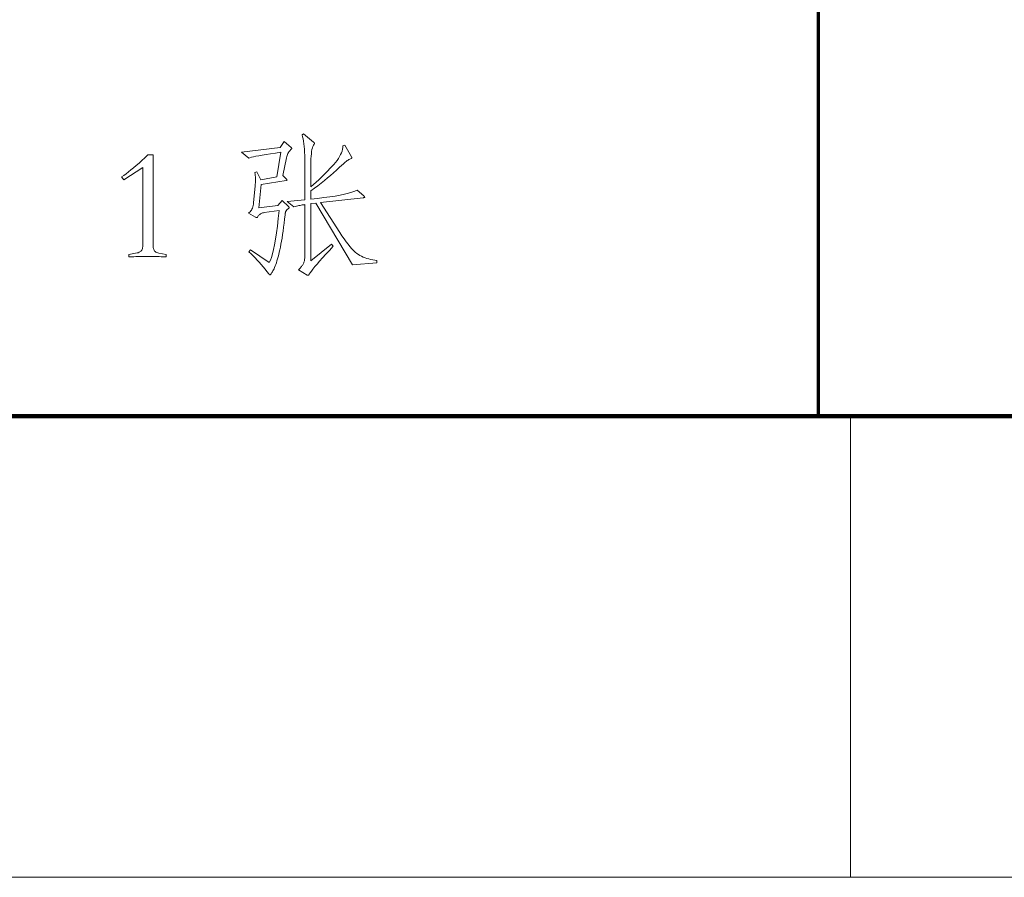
# Model space of a CAD drawing. Extents: x 0 to 1189, y 0 to 841.
# Tile 111 of 129: x 1097 to 1118, y 10 to 29. Entities that reach past the tile are written whole.
import ezdxf

# ---------------------------------------------------------------- set-up
doc = ezdxf.new("R2010")
doc.units = 0

msp = doc.modelspace()

# ---------------------------------------------------------------- linework, layer by layer
at = {"color": 5, "lineweight": 70}
msp.add_line((1114, 20), (1114, 63.5), dxfattribs=at)
at = {"color": 7, "lineweight": 100}
msp.add_line((20, 20), (1169, 20), dxfattribs=at)
at = {"color": 7, "lineweight": 13, "ltscale": 0.25}
msp.add_line((1114.688, 20), (1114.688, 10), dxfattribs=at)
at = {"color": 7, "lineweight": 13}
msp.add_line((10, 10), (1179, 10), dxfattribs=at)
for points in [[(1104.42, 23.321), (1103.893, 23.279), (1103.099, 24.614), (1102.988, 24.604), (1102.988, 23.366), (1103.435, 23.723), (1103.473, 23.681), (1103.389, 23.591), (1103.312, 23.507), (1103.241, 23.43), (1103.179, 23.359), (1103.123, 23.295), (1103.075, 23.238), (1103.033, 23.187), (1102.999, 23.143), (1102.973, 23.105), (1102.953, 23.074), (1102.95, 23.07), (1102.948, 23.065), (1102.945, 23.062), (1102.943, 23.059), (1102.94, 23.056), (1102.938, 23.054), (1102.935, 23.052), (1102.933, 23.051), (1102.931, 23.05), (1102.929, 23.05), (1102.927, 23.05), (1102.925, 23.05), (1102.922, 23.051), (1102.92, 23.051), (1102.918, 23.052), (1102.916, 23.052), (1102.914, 23.053), (1102.912, 23.054), (1102.91, 23.056), (1102.908, 23.057), (1102.721, 23.168), (1102.735, 23.182), (1102.749, 23.197), (1102.762, 23.211), (1102.774, 23.225), (1102.786, 23.239), (1102.796, 23.253), (1102.805, 23.266), (1102.814, 23.28), (1102.821, 23.293), (1102.828, 23.307), (1102.834, 23.32), (1102.839, 23.335), (1102.844, 23.35), (1102.848, 23.366), (1102.852, 23.383), (1102.854, 23.401), (1102.857, 23.419), (1102.858, 23.439), (1102.859, 23.459), (1102.859, 23.48), (1102.859, 24.583), (1102.841, 24.581), (1102.821, 24.578), (1102.8, 24.575), (1102.778, 24.57), (1102.754, 24.566), (1102.73, 24.561), (1102.704, 24.555), (1102.677, 24.549), (1102.649, 24.542), (1102.62, 24.535), (1102.478, 24.653), (1102.859, 24.687), (1102.859, 25.499), (1102.859, 25.576), (1102.857, 25.648), (1102.854, 25.717), (1102.849, 25.783), (1102.844, 25.844), (1102.837, 25.902), (1102.829, 25.956), (1102.819, 26.006), (1102.809, 26.053), (1102.797, 26.096), (1102.828, 26.12), (1103.047, 25.94), (1103.051, 25.936), (1103.054, 25.933), (1103.057, 25.93), (1103.06, 25.927), (1103.062, 25.924), (1103.064, 25.922), (1103.066, 25.92), (1103.067, 25.917), (1103.067, 25.915), (1103.068, 25.914), (1103.067, 25.912), (1103.067, 25.91), (1103.067, 25.908), (1103.066, 25.906), (1103.065, 25.905), (1103.064, 25.903), (1103.062, 25.901), (1103.061, 25.899), (1103.059, 25.897), (1103.057, 25.895), (1103.044, 25.873), (1103.032, 25.845), (1103.022, 25.813), (1103.013, 25.775), (1103.005, 25.732), (1102.999, 25.684), (1102.994, 25.631), (1102.99, 25.573), (1102.988, 25.509), (1102.988, 25.44), (1102.988, 24.968), (1103.047, 25.021), (1103.104, 25.072), (1103.159, 25.123), (1103.212, 25.173), (1103.263, 25.222), (1103.312, 25.27), (1103.358, 25.317), (1103.403, 25.364), (1103.445, 25.409), (1103.485, 25.454), (1103.523, 25.498), (1103.556, 25.541), (1103.585, 25.583), (1103.611, 25.625), (1103.633, 25.666), (1103.65, 25.705), (1103.664, 25.744), (1103.674, 25.783), (1103.68, 25.82), (1103.682, 25.856), (1103.723, 25.87), (1103.869, 25.621), (1103.871, 25.618), (1103.873, 25.615), (1103.874, 25.613), (1103.875, 25.61), (1103.877, 25.608), (1103.878, 25.606), (1103.878, 25.604), (1103.879, 25.602), (1103.879, 25.6), (1103.879, 25.598), (1103.879, 25.596), (1103.879, 25.595), (1103.878, 25.593), (1103.876, 25.591), (1103.875, 25.59), (1103.873, 25.588), (1103.871, 25.587), (1103.868, 25.585), (1103.865, 25.584), (1103.862, 25.582), (1103.847, 25.577), (1103.831, 25.57), (1103.813, 25.561), (1103.795, 25.55), (1103.775, 25.536), (1103.755, 25.521), (1103.733, 25.504), (1103.71, 25.485), (1103.686, 25.463), (1103.661, 25.44), (1103.603, 25.384), (1103.543, 25.328), (1103.481, 25.272), (1103.417, 25.216), (1103.35, 25.16), (1103.282, 25.104), (1103.211, 25.048), (1103.139, 24.993), (1103.064, 24.937), (1102.988, 24.882), (1102.988, 24.701), (1103.135, 24.717), (1103.272, 24.734), (1103.399, 24.751), (1103.515, 24.769), (1103.621, 24.789), (1103.716, 24.809), (1103.801, 24.83), (1103.876, 24.852), (1103.94, 24.875), (1103.994, 24.899), (1104.136, 24.771), (1104.14, 24.767), (1104.143, 24.763), (1104.147, 24.759), (1104.149, 24.756), (1104.152, 24.753), (1104.153, 24.751), (1104.155, 24.748), (1104.156, 24.746), (1104.157, 24.744), (1104.157, 24.743), (1104.156, 24.741), (1104.156, 24.74), (1104.154, 24.739), (1104.152, 24.738), (1104.149, 24.737), (1104.146, 24.736), (1104.141, 24.735), (1104.137, 24.734), (1104.131, 24.733), (1104.126, 24.732), (1103.199, 24.628), (1103.616, 23.976), (1103.663, 23.905), (1103.708, 23.838), (1103.753, 23.777), (1103.795, 23.722), (1103.836, 23.672), (1103.876, 23.627), (1103.914, 23.587), (1103.951, 23.553), (1103.986, 23.524), (1104.02, 23.501), (1104.053, 23.481), (1104.089, 23.462), (1104.125, 23.446), (1104.163, 23.43), (1104.202, 23.417), (1104.243, 23.405), (1104.285, 23.394), (1104.329, 23.385), (1104.374, 23.378), (1104.42, 23.373)], [(1102.408, 25.95), (1102.561, 25.822), (1102.564, 25.819), (1102.566, 25.816), (1102.568, 25.814), (1102.57, 25.811), (1102.571, 25.809), (1102.573, 25.807), (1102.574, 25.805), (1102.574, 25.803), (1102.575, 25.801), (1102.575, 25.799), (1102.575, 25.797), (1102.574, 25.796), (1102.574, 25.794), (1102.573, 25.793), (1102.572, 25.791), (1102.571, 25.789), (1102.57, 25.788), (1102.568, 25.786), (1102.566, 25.785), (1102.564, 25.784), (1102.55, 25.772), (1102.536, 25.758), (1102.523, 25.744), (1102.511, 25.727), (1102.5, 25.71), (1102.49, 25.691), (1102.481, 25.67), (1102.473, 25.648), (1102.466, 25.625), (1102.46, 25.6), (1102.377, 25.211), (1102.46, 25.138), (1102.462, 25.136), (1102.464, 25.134), (1102.466, 25.132), (1102.467, 25.13), (1102.468, 25.128), (1102.469, 25.126), (1102.47, 25.125), (1102.47, 25.123), (1102.471, 25.121), (1102.471, 25.119), (1102.471, 25.118), (1102.47, 25.116), (1102.469, 25.114), (1102.468, 25.113), (1102.466, 25.112), (1102.465, 25.111), (1102.462, 25.11), (1102.46, 25.109), (1102.457, 25.108), (1102.453, 25.107), (1101.909, 25.017), (1101.86, 24.514), (1102.273, 24.566), (1102.367, 24.673), (1102.505, 24.542), (1102.508, 24.539), (1102.51, 24.536), (1102.513, 24.534), (1102.514, 24.531), (1102.516, 24.529), (1102.517, 24.526), (1102.518, 24.524), (1102.519, 24.522), (1102.519, 24.519), (1102.519, 24.517), (1102.519, 24.515), (1102.518, 24.513), (1102.517, 24.511), (1102.516, 24.508), (1102.513, 24.506), (1102.511, 24.504), (1102.507, 24.501), (1102.504, 24.498), (1102.5, 24.496), (1102.495, 24.493), (1102.49, 24.49), (1102.486, 24.487), (1102.481, 24.483), (1102.477, 24.48), (1102.473, 24.476), (1102.468, 24.471), (1102.464, 24.467), (1102.461, 24.462), (1102.457, 24.457), (1102.453, 24.451), (1102.45, 24.446), (1102.447, 24.439), (1102.444, 24.432), (1102.441, 24.424), (1102.439, 24.415), (1102.436, 24.406), (1102.434, 24.396), (1102.432, 24.385), (1102.431, 24.373), (1102.429, 24.361), (1102.419, 24.268), (1102.408, 24.178), (1102.397, 24.092), (1102.386, 24.01), (1102.375, 23.933), (1102.364, 23.859), (1102.352, 23.79), (1102.34, 23.724), (1102.328, 23.662), (1102.316, 23.605), (1102.304, 23.551), (1102.292, 23.5), (1102.28, 23.451), (1102.267, 23.406), (1102.254, 23.363), (1102.242, 23.324), (1102.229, 23.287), (1102.216, 23.253), (1102.203, 23.222), (1102.19, 23.194), (1102.177, 23.169), (1102.165, 23.146), (1102.154, 23.126), (1102.144, 23.108), (1102.134, 23.094), (1102.126, 23.082), (1102.118, 23.072), (1102.111, 23.066), (1102.105, 23.062), (1102.1, 23.06), (1102.098, 23.061), (1102.095, 23.061), (1102.093, 23.062), (1102.091, 23.064), (1102.088, 23.066), (1102.086, 23.068), (1102.083, 23.071), (1102.081, 23.074), (1102.078, 23.077), (1102.075, 23.081), (1102.035, 23.133), (1101.995, 23.185), (1101.954, 23.235), (1101.912, 23.284), (1101.869, 23.333), (1101.826, 23.38), (1101.781, 23.426), (1101.737, 23.472), (1101.691, 23.516), (1101.645, 23.56), (1101.68, 23.602), (1102.086, 23.327), (1102.11, 23.376), (1102.134, 23.439), (1102.158, 23.517), (1102.18, 23.608), (1102.202, 23.714), (1102.223, 23.834), (1102.244, 23.969), (1102.263, 24.118), (1102.282, 24.281), (1102.301, 24.458), (1101.978, 24.41), (1101.959, 24.406), (1101.942, 24.402), (1101.925, 24.396), (1101.909, 24.389), (1101.895, 24.381), (1101.882, 24.372), (1101.869, 24.361), (1101.858, 24.35), (1101.848, 24.337), (1101.839, 24.323), (1101.837, 24.319), (1101.834, 24.316), (1101.831, 24.312), (1101.829, 24.31), (1101.826, 24.307), (1101.824, 24.306), (1101.822, 24.304), (1101.819, 24.303), (1101.817, 24.302), (1101.815, 24.302), (1101.813, 24.302), (1101.811, 24.303), (1101.809, 24.303), (1101.806, 24.303), (1101.804, 24.304), (1101.801, 24.305), (1101.799, 24.306), (1101.796, 24.307), (1101.794, 24.308), (1101.791, 24.309), (1101.635, 24.399), (1101.653, 24.413), (1101.67, 24.428), (1101.686, 24.446), (1101.699, 24.465), (1101.711, 24.486), (1101.721, 24.509), (1101.73, 24.534), (1101.737, 24.561), (1101.742, 24.59), (1101.746, 24.621), (1101.78, 24.993), (1101.782, 25.007), (1101.783, 25.022), (1101.784, 25.036), (1101.785, 25.051), (1101.786, 25.065), (1101.786, 25.079), (1101.787, 25.094), (1101.787, 25.108), (1101.787, 25.122), (1101.787, 25.137), (1101.787, 25.151), (1101.787, 25.165), (1101.786, 25.179), (1101.785, 25.193), (1101.784, 25.207), (1101.782, 25.221), (1101.781, 25.235), (1101.779, 25.249), (1101.776, 25.263), (1101.774, 25.277), (1101.819, 25.291), (1101.905, 25.117), (1102.252, 25.187), (1102.339, 25.718), (1102.222, 25.701), (1102.116, 25.686), (1102.02, 25.671), (1101.935, 25.657), (1101.86, 25.644), (1101.796, 25.631), (1101.743, 25.62), (1101.7, 25.609), (1101.667, 25.599), (1101.645, 25.589), (1101.486, 25.718), (1102.325, 25.822)], [(1099.852, 23.449), (1099.815, 23.451), (1099.778, 23.453), (1099.739, 23.454), (1099.7, 23.456), (1099.66, 23.457), (1099.619, 23.458), (1099.577, 23.458), (1099.534, 23.459), (1099.49, 23.459), (1099.446, 23.459), (1099.401, 23.459), (1099.357, 23.459), (1099.315, 23.458), (1099.273, 23.458), (1099.232, 23.457), (1099.191, 23.456), (1099.152, 23.454), (1099.114, 23.453), (1099.076, 23.451), (1099.04, 23.449), (1099.04, 23.504), (1099.22, 23.536), (1099.243, 23.541), (1099.264, 23.549), (1099.282, 23.558), (1099.298, 23.569), (1099.311, 23.582), (1099.322, 23.596), (1099.331, 23.612), (1099.337, 23.63), (1099.34, 23.65), (1099.342, 23.671), (1099.342, 25.385), (1098.929, 25.117), (1098.88, 25.183), (1098.929, 25.216), (1098.98, 25.253), (1099.033, 25.292), (1099.087, 25.335), (1099.144, 25.381), (1099.203, 25.431), (1099.263, 25.484), (1099.325, 25.54), (1099.39, 25.599), (1099.456, 25.662), (1099.571, 25.662), (1099.571, 23.671), (1099.572, 23.648), (1099.576, 23.628), (1099.582, 23.609), (1099.59, 23.592), (1099.601, 23.577), (1099.614, 23.564), (1099.63, 23.553), (1099.648, 23.544), (1099.669, 23.537), (1099.692, 23.532), (1099.852, 23.504)]]:
    msp.add_lwpolyline(points, close=True, dxfattribs=at)

doc.saveas('drawing.dxf')
